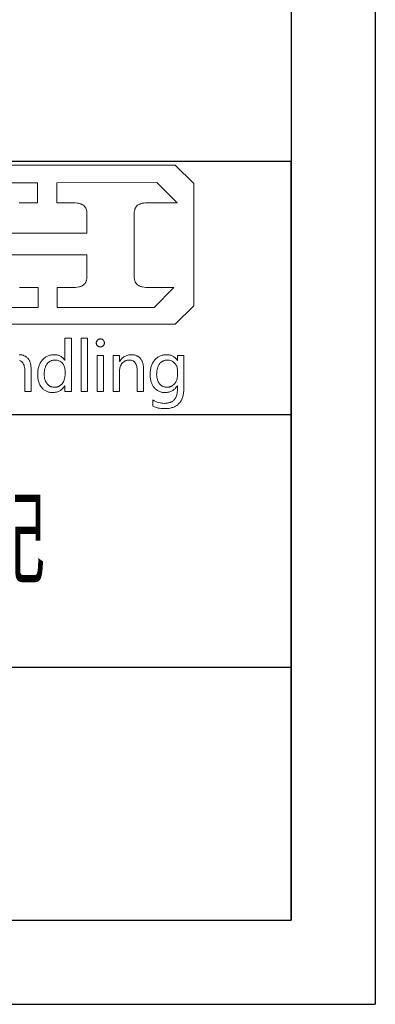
# Model space of a CAD drawing. Header units: millimetres. Extents: x -33 to 494, y -6 to 365.
# Tile 8 of 9: x 467 to 494, y -6 to 67. Entities that reach past the tile are written whole.
import ezdxf
from ezdxf.enums import TextEntityAlignment as Align

# ---------------------------------------------------------------- set-up
doc = ezdxf.new("R2010")
doc.units = ezdxf.units.MM
doc.header["$LTSCALE"] = 12.5
for name, color, linetype in [('1轮廓实线层', 7, 'Continuous'), ('2细线层', 4, 'Continuous'), ('6文字层', 3, 'Continuous'), ('图层 1', 7, 'Continuous'), ('图框层', 7, 'Continuous')]:
    doc.layers.add(name, color=color, linetype=linetype)
doc.styles.add('PC_TEXTSTYLE', font='isocp.shx', dxfattribs={"width": 0.8, "bigfont": 'hzfs.shx'})

# ---------------------------------------------------------------- blocks, each defined once
blk = doc.blocks.new('block 2')
at = {"layer": '图层 1', "lineweight": 0}
for points in [[(76.22, 148.07), (127.75, 148.07), (133.87, 137.9), (140.3, 148.07), (197.52, 148.07), (200.37, 145.22), (200.37, 126.35), (197.52, 123.5), (76.22, 123.5), (73.37, 126.35), (73.37, 145.22), (76.22, 148.07), (76.22, 148.07)], [(159.67, 145.33), (176.23, 145.33), (176.23, 142.27), (174, 142.27), (173.69, 142.27), (173.4, 142.25)], [(171.65, 137.58), (183.87, 137.58), (183.87, 140.53), (183.87, 140.65), (183.86, 140.76), (183.86, 140.87), (183.84, 140.97), (183.82, 141.08), (183.79, 141.17), (183.77, 141.26), (183.74, 141.35), (183.7, 141.43), (183.66, 141.5), (183.62, 141.58), (183.56, 141.65), (183.52, 141.71), (183.46, 141.77), (183.4, 141.83), (183.33, 141.88), (183.26, 141.93), (183.18, 141.97), (183.1, 142.01), (183.01, 142.05), (182.91, 142.09), (182.82, 142.12), (182.71, 142.15), (182.59, 142.18), (182.35, 142.22), (182.08, 142.25), (181.78, 142.27), (181.47, 142.27), (179.2, 142.27), (179.2, 145.33), (194.68, 145.39), (197.79, 142.27), (193.52, 142.27), (193.21, 142.27), (192.93, 142.25), (192.67, 142.22), (192.42, 142.18), (192.31, 142.15), (192.21, 142.12), (192.1, 142.09), (192.02, 142.05), (191.93, 142.01), (191.84, 141.97), (191.77, 141.93), (191.7, 141.88), (191.63, 141.83), (191.58, 141.77), (191.52, 141.71), (191.47, 141.65), (191.43, 141.58), (191.38, 141.5), (191.34, 141.43), (191.31, 141.35), (191.28, 141.26), (191.25, 141.17), (191.22, 141.08), (191.21, 140.97), (191.19, 140.87), (191.18, 140.76), (191.17, 140.65), (191.17, 140.53), (191.17, 130.92), (191.17, 130.8), (191.18, 130.69), (191.19, 130.58), (191.21, 130.48), (191.23, 130.38), (191.25, 130.28), (191.28, 130.19), (191.31, 130.11), (191.35, 130.03), (191.39, 129.95), (191.43, 129.88), (191.48, 129.8), (191.53, 129.74), (191.59, 129.68), (191.65, 129.62), (191.71, 129.57), (191.79, 129.52), (191.87, 129.48), (191.94, 129.43), (192.04, 129.4), (192.14, 129.36), (192.23, 129.33), (192.34, 129.3), (192.45, 129.27), (192.7, 129.23), (192.97, 129.2), (193.26, 129.19), (193.58, 129.18), (197.29, 129.18), (194.24, 126.11), (179.29, 126.11), (179.29, 129.18), (181.52, 129.18), (181.83, 129.19), (182.12, 129.2), (182.38, 129.23), (182.63, 129.27), (182.74, 129.3), (182.84, 129.33), (182.94, 129.36), (183.03, 129.4), (183.12, 129.43), (183.2, 129.48), (183.28, 129.52), (183.34, 129.57), (183.4, 129.62), (183.47, 129.68), (183.52, 129.74), (183.58, 129.8), (183.62, 129.87), (183.67, 129.95), (183.71, 130.03), (183.74, 130.11), (183.77, 130.19), (183.8, 130.28), (183.82, 130.38), (183.84, 130.48), (183.86, 130.58), (183.86, 130.69), (183.87, 130.8), (183.87, 130.92), (183.87, 134.23), (171.65, 134.23)], [(173.44, 129.2), (173.74, 129.19), (174.06, 129.18), (176.32, 129.18), (176.32, 126.11), (168.05, 126.11)], [(181.47, 113.1), (180.48, 113.1), (180.48, 114.03), (180.46, 114.03), (180.39, 113.9), (180.3, 113.78), (180.21, 113.67), (180.12, 113.56), (180.01, 113.47), (179.91, 113.38), (179.8, 113.3), (179.69, 113.23), (179.56, 113.17), (179.44, 113.11), (179.31, 113.07), (179.17, 113.03), (179.03, 113), (178.88, 112.98), (178.73, 112.97), (178.57, 112.97), (178.44, 112.97), (178.32, 112.98), (178.19, 112.99), (178.07, 113.02), (177.95, 113.04), (177.84, 113.07), (177.73, 113.11), (177.63, 113.15), (177.52, 113.21), (177.42, 113.26), (177.32, 113.32), (177.23, 113.39), (177.14, 113.46), (177.05, 113.54), (176.97, 113.63), (176.89, 113.72), (176.82, 113.82), (176.74, 113.91), (176.68, 114.02), (176.62, 114.13), (176.56, 114.24), (176.51, 114.36), (176.47, 114.48), (176.43, 114.6), (176.39, 114.73), (176.36, 114.87), (176.33, 115), (176.31, 115.14), (176.29, 115.29), (176.28, 115.44), (176.27, 115.59), (176.27, 115.75), (176.27, 115.92), (176.28, 116.09), (176.29, 116.25), (176.31, 116.41), (176.34, 116.56), (176.36, 116.71), (176.4, 116.85), (176.44, 116.99), (176.49, 117.13), (176.55, 117.26), (176.6, 117.39), (176.67, 117.51), (176.73, 117.63), (176.81, 117.75), (176.89, 117.86), (176.97, 117.96), (177.06, 118.07), (177.16, 118.16), (177.25, 118.25), (177.35, 118.33), (177.45, 118.4), (177.56, 118.47), (177.67, 118.53), (177.78, 118.58), (177.9, 118.64), (178.02, 118.68), (178.14, 118.71), (178.27, 118.74), (178.4, 118.76), (178.54, 118.78), (178.67, 118.79), (178.81, 118.8), (178.95, 118.79), (179.09, 118.78), (179.22, 118.76), (179.34, 118.74), (179.46, 118.71), (179.58, 118.67), (179.69, 118.62), (179.79, 118.57), (179.9, 118.51), (179.99, 118.45), (180.08, 118.37), (180.17, 118.3), (180.24, 118.21), (180.32, 118.11), (180.4, 118.02), (180.46, 117.91), (180.48, 117.91), (180.48, 121.34), (181.47, 121.34), (181.47, 113.1), (181.47, 113.1)], [(182.96, 113.1), (182.96, 121.34), (183.95, 121.34), (183.95, 113.1), (182.96, 113.1), (182.96, 113.1)], [(185.32, 120.63), (185.32, 120.69), (185.33, 120.75), (185.35, 120.81), (185.37, 120.87), (185.4, 120.92), (185.43, 120.97), (185.46, 121.02), (185.5, 121.07), (185.55, 121.11), (185.59, 121.14), (185.65, 121.18), (185.71, 121.2), (185.76, 121.22), (185.82, 121.23), (185.88, 121.24), (185.94, 121.24), (186.01, 121.24), (186.07, 121.23), (186.13, 121.22), (186.19, 121.2), (186.25, 121.18), (186.29, 121.14), (186.35, 121.11), (186.4, 121.07), (186.44, 121.03), (186.48, 120.97), (186.51, 120.92), (186.53, 120.87), (186.56, 120.81), (186.56, 120.76), (186.58, 120.69), (186.58, 120.63), (186.58, 120.56), (186.56, 120.5), (186.56, 120.44), (186.53, 120.38), (186.51, 120.34), (186.48, 120.28), (186.44, 120.23), (186.4, 120.19), (186.35, 120.14), (186.29, 120.11), (186.25, 120.08), (186.19, 120.06), (186.13, 120.04), (186.07, 120.03), (186.01, 120.02), (185.94, 120.02), (185.88, 120.02), (185.82, 120.03), (185.75, 120.04), (185.7, 120.06), (185.64, 120.08), (185.59, 120.11), (185.55, 120.14), (185.5, 120.19), (185.46, 120.23), (185.42, 120.28), (185.4, 120.34), (185.37, 120.38), (185.35, 120.44), (185.33, 120.5), (185.32, 120.56), (185.32, 120.63), (185.32, 120.63)], [(175.26, 113.1), (174.28, 113.1), (174.28, 116.26), (174.28, 116.47), (174.26, 116.67), (174.24, 116.84), (174.2, 117.02), (174.16, 117.17), (174.1, 117.31), (174.04, 117.44), (173.97, 117.55), (173.93, 117.6), (173.88, 117.65), (173.84, 117.69), (173.79, 117.74), (173.74, 117.78), (173.69, 117.81), (173.63, 117.84), (173.57, 117.87), (173.45, 117.91)], [(173.39, 118.8), (173.5, 118.79), (173.61, 118.78), (173.71, 118.77), (173.82, 118.76), (173.92, 118.73), (174.01, 118.71), (174.1, 118.68), (174.2, 118.64), (174.28, 118.6), (174.36, 118.57), (174.44, 118.52), (174.51, 118.46), (174.59, 118.41), (174.66, 118.34), (174.72, 118.28), (174.78, 118.21), (174.84, 118.13), (174.9, 118.05), (174.94, 117.97), (174.99, 117.88), (175.03, 117.79), (175.07, 117.69), (175.11, 117.59), (175.14, 117.49), (175.16, 117.37), (175.19, 117.26), (175.21, 117.14), (175.23, 117.03), (175.25, 116.77), (175.26, 116.5), (175.26, 113.1), (175.26, 113.1)], [(185.44, 113.1), (185.44, 118.66), (186.43, 118.66), (186.43, 113.1), (185.44, 113.1), (185.44, 113.1)], [(192.63, 113.1), (191.65, 113.1), (191.65, 116.26), (191.64, 116.47), (191.63, 116.67), (191.6, 116.84), (191.57, 117.02), (191.52, 117.17), (191.47, 117.31), (191.4, 117.44), (191.33, 117.55), (191.29, 117.6), (191.25, 117.65), (191.21, 117.69), (191.16, 117.74), (191.11, 117.78), (191.06, 117.81), (191, 117.84), (190.94, 117.87), (190.82, 117.91), (190.69, 117.95), (190.55, 117.97), (190.4, 117.98), (190.24, 117.97), (190.09, 117.95), (190.01, 117.93), (189.94, 117.91), (189.87, 117.88), (189.8, 117.86), (189.74, 117.83), (189.67, 117.79), (189.61, 117.75), (189.55, 117.71), (189.44, 117.6), (189.33, 117.49), (189.23, 117.37), (189.14, 117.24), (189.07, 117.1), (189.02, 116.95), (188.97, 116.8), (188.94, 116.63), (188.92, 116.45), (188.91, 116.27), (188.91, 113.1), (187.93, 113.1), (187.93, 118.66), (188.91, 118.66), (188.91, 117.74), (188.93, 117.74), (189.02, 117.87), (189.1, 117.99), (189.19, 118.1), (189.28, 118.2), (189.38, 118.3), (189.48, 118.38), (189.59, 118.46), (189.7, 118.53), (189.82, 118.59), (189.94, 118.64), (190.06, 118.69), (190.19, 118.72), (190.33, 118.76), (190.47, 118.78), (190.61, 118.79), (190.75, 118.8), (190.87, 118.79), (190.98, 118.78), (191.09, 118.77), (191.19, 118.76), (191.29, 118.73), (191.38, 118.71), (191.48, 118.68), (191.56, 118.64), (191.65, 118.6), (191.73, 118.57), (191.81, 118.52), (191.88, 118.46), (191.95, 118.41), (192.02, 118.34), (192.09, 118.28), (192.15, 118.21), (192.21, 118.13), (192.26, 118.05), (192.31, 117.97), (192.36, 117.88), (192.41, 117.79), (192.45, 117.69), (192.48, 117.59), (192.51, 117.49), (192.54, 117.37), (192.56, 117.26), (192.58, 117.14), (192.6, 117.03), (192.62, 116.77), (192.63, 116.5), (192.63, 113.1), (192.63, 113.1)], [(198.84, 113.56), (198.83, 113.37), (198.83, 113.19), (198.81, 113.01), (198.8, 112.84), (198.76, 112.68), (198.73, 112.52), (198.7, 112.36), (198.65, 112.22), (198.6, 112.07), (198.55, 111.94), (198.49, 111.81), (198.41, 111.68), (198.34, 111.56), (198.26, 111.45), (198.18, 111.35), (198.09, 111.25), (197.99, 111.15), (197.89, 111.06), (197.78, 110.98), (197.67, 110.91), (197.55, 110.84), (197.42, 110.78), (197.29, 110.72), (197.15, 110.67), (197.01, 110.63), (196.86, 110.59), (196.71, 110.56), (196.54, 110.52), (196.37, 110.5), (196.21, 110.49), (196.02, 110.48), (195.84, 110.48), (195.59, 110.48), (195.34, 110.5), (195.1, 110.53), (194.87, 110.57), (194.65, 110.63), (194.44, 110.69), (194.24, 110.77), (194.04, 110.87), (194.04, 111.82), (194.27, 111.69), (194.5, 111.59), (194.73, 111.5), (194.95, 111.43), (195.18, 111.37), (195.39, 111.33), (195.61, 111.3), (195.83, 111.29), (195.95, 111.29), (196.07, 111.3), (196.19, 111.32), (196.3, 111.33), (196.41, 111.35), (196.52, 111.37), (196.61, 111.4), (196.72, 111.43), (196.8, 111.46), (196.9, 111.5), (196.98, 111.55), (197.06, 111.6), (197.14, 111.65), (197.22, 111.71), (197.28, 111.76), (197.35, 111.83), (197.41, 111.9), (197.47, 111.97), (197.52, 112.05), (197.57, 112.13), (197.61, 112.22), (197.65, 112.3), (197.69, 112.4), (197.72, 112.49), (197.75, 112.6), (197.78, 112.71), (197.8, 112.81), (197.82, 112.93), (197.83, 113.05), (197.84, 113.17), (197.85, 113.29), (197.85, 113.43), (197.85, 114.02), (197.83, 114.02), (197.75, 113.89), (197.67, 113.77), (197.57, 113.66), (197.48, 113.56), (197.37, 113.46), (197.27, 113.37), (197.16, 113.3), (197.04, 113.23), (196.92, 113.17), (196.79, 113.11), (196.67, 113.07), (196.53, 113.03), (196.39, 113), (196.25, 112.98), (196.1, 112.97), (195.95, 112.97), (195.81, 112.97), (195.68, 112.98), (195.56, 112.99), (195.45, 113.02), (195.33, 113.04), (195.22, 113.07), (195.1, 113.11), (195, 113.15), (194.9, 113.21), (194.79, 113.26), (194.7, 113.32), (194.6, 113.39), (194.52, 113.46), (194.43, 113.54), (194.35, 113.63), (194.26, 113.72), (194.19, 113.81), (194.12, 113.91), (194.06, 114.02), (193.99, 114.12), (193.94, 114.23), (193.88, 114.35), (193.83, 114.47), (193.79, 114.59), (193.75, 114.72), (193.72, 114.84), (193.7, 114.98), (193.68, 115.11), (193.66, 115.26), (193.65, 115.41), (193.64, 115.55), (193.64, 115.71), (193.64, 115.88), (193.65, 116.05), (193.66, 116.22), (193.68, 116.38), (193.71, 116.53), (193.74, 116.69), (193.77, 116.83), (193.81, 116.98), (193.86, 117.12), (193.91, 117.26), (193.97, 117.38), (194.02, 117.51), (194.1, 117.63), (194.17, 117.75), (194.25, 117.86), (194.33, 117.96), (194.42, 118.07), (194.52, 118.16), (194.61, 118.25), (194.71, 118.33), (194.81, 118.4), (194.92, 118.47), (195.02, 118.53), (195.14, 118.58), (195.26, 118.64), (195.38, 118.68), (195.51, 118.71), (195.64, 118.74), (195.76, 118.76), (195.9, 118.78), (196.04, 118.79), (196.18, 118.8), (196.32, 118.79), (196.45, 118.78), (196.58, 118.76), (196.7, 118.74), (196.82, 118.71), (196.94, 118.67), (197.05, 118.62), (197.15, 118.57), (197.26, 118.51), (197.35, 118.45), (197.44, 118.37), (197.52, 118.3), (197.61, 118.21), (197.69, 118.11), (197.76, 118.02), (197.83, 117.91), (197.85, 117.91), (197.85, 118.66), (198.84, 118.66), (198.84, 113.56), (198.84, 113.56)], [(180.49, 116.41), (180.48, 116.57), (180.46, 116.73), (180.43, 116.88), (180.38, 117.03), (180.32, 117.16), (180.24, 117.29), (180.15, 117.41), (180.05, 117.53), (179.94, 117.64), (179.82, 117.72), (179.69, 117.8), (179.55, 117.87), (179.42, 117.91), (179.28, 117.95), (179.12, 117.97), (178.97, 117.98), (178.86, 117.98), (178.78, 117.97), (178.68, 117.95), (178.59, 117.94), (178.51, 117.92), (178.42, 117.9), (178.34, 117.87), (178.26, 117.83), (178.19, 117.8), (178.11, 117.75), (178.04, 117.7), (177.98, 117.64), (177.91, 117.59), (177.85, 117.53), (177.78, 117.46), (177.73, 117.39), (177.67, 117.32), (177.62, 117.24), (177.57, 117.16), (177.53, 117.07), (177.49, 116.99), (177.45, 116.89), (177.42, 116.8), (177.39, 116.7), (177.36, 116.6), (177.34, 116.49), (177.32, 116.38), (177.3, 116.27), (177.28, 116.04), (177.28, 115.8), (177.28, 115.56), (177.3, 115.35), (177.33, 115.15), (177.38, 114.96), (177.41, 114.87), (177.44, 114.79), (177.47, 114.7), (177.51, 114.62), (177.56, 114.54), (177.61, 114.46), (177.66, 114.39), (177.71, 114.32), (177.76, 114.26), (177.82, 114.19), (177.88, 114.14), (177.94, 114.09), (178.01, 114.04), (178.08, 113.99), (178.14, 113.95), (178.21, 113.91), (178.29, 113.88), (178.36, 113.86), (178.44, 113.83), (178.52, 113.82), (178.61, 113.8), (178.69, 113.79), (178.78, 113.79), (178.87, 113.78), (178.96, 113.79), (179.05, 113.79), (179.13, 113.8), (179.21, 113.81), (179.29, 113.83), (179.36, 113.86), (179.44, 113.88), (179.51, 113.91), (179.59, 113.95), (179.66, 113.99), (179.73, 114.03), (179.79, 114.08), (179.86, 114.14), (179.92, 114.19), (179.98, 114.25), (180.04, 114.31), (180.14, 114.45), (180.24, 114.6), (180.31, 114.75), (180.37, 114.91), (180.43, 115.08), (180.46, 115.26), (180.48, 115.44), (180.49, 115.64), (180.49, 116.41), (180.49, 116.41)], [(197.85, 116.41), (197.85, 116.56), (197.83, 116.72), (197.79, 116.87), (197.75, 117.01), (197.68, 117.14), (197.61, 117.27), (197.52, 117.4), (197.42, 117.52), (197.31, 117.62), (197.19, 117.72), (197.06, 117.8), (196.93, 117.86), (196.79, 117.91), (196.65, 117.95), (196.5, 117.97), (196.34, 117.98), (196.25, 117.98), (196.15, 117.97), (196.06, 117.95), (195.96, 117.94), (195.87, 117.92), (195.79, 117.9), (195.71, 117.87), (195.63, 117.83), (195.55, 117.79), (195.48, 117.75), (195.41, 117.7), (195.34, 117.64), (195.27, 117.59), (195.21, 117.53), (195.15, 117.46), (195.1, 117.39), (195.04, 117.31), (194.98, 117.23), (194.94, 117.15), (194.9, 117.06), (194.86, 116.98), (194.82, 116.88), (194.79, 116.79), (194.75, 116.68), (194.73, 116.58), (194.71, 116.48), (194.69, 116.37), (194.68, 116.26), (194.65, 116.02), (194.64, 115.76), (194.65, 115.55), (194.67, 115.34), (194.71, 115.14), (194.75, 114.96), (194.78, 114.87), (194.81, 114.79), (194.85, 114.71), (194.89, 114.63), (194.93, 114.55), (194.98, 114.47), (195.02, 114.4), (195.08, 114.33), (195.14, 114.26), (195.19, 114.2), (195.25, 114.14), (195.31, 114.09), (195.37, 114.04), (195.44, 113.99), (195.51, 113.95), (195.58, 113.92), (195.65, 113.89), (195.73, 113.86), (195.8, 113.83), (195.88, 113.82), (195.97, 113.8), (196.05, 113.79), (196.14, 113.79), (196.22, 113.78), (196.31, 113.79), (196.4, 113.79), (196.48, 113.8), (196.56, 113.81), (196.65, 113.83), (196.72, 113.86), (196.8, 113.88), (196.88, 113.91), (196.95, 113.95), (197.03, 113.99), (197.09, 114.03), (197.16, 114.07), (197.22, 114.13), (197.28, 114.18), (197.34, 114.24), (197.4, 114.3), (197.45, 114.37), (197.51, 114.44), (197.56, 114.51), (197.6, 114.58), (197.64, 114.66), (197.68, 114.74), (197.72, 114.82), (197.74, 114.9), (197.79, 115.07), (197.83, 115.25), (197.85, 115.44), (197.85, 115.64), (197.85, 116.41), (197.85, 116.41)]]:
    blk.add_lwpolyline(points, dxfattribs=at)
blk = doc.blocks.new('PC_TITLE_BLOCK')
at = {"layer": '1轮廓实线层'}
for p, q in [((0, 45), (-180, 45)), ((-60, 30), (0, 30)), ((-60, 15), (0, 15)), ((-180, 0), (0, 0))]:
    blk.add_line(p, q, dxfattribs=at)
at = {"layer": '图框层'}
blk.add_line((0, 0), (0, 45), dxfattribs=at)
at = {"layer": '图层 1', "xscale": 0.3841992, "yscale": 0.3841992, "zscale": 0.3841992}
blk.add_blockref('block 2', (-82.759, -12.107), dxfattribs=at)
at = {"layer": '6文字层', "style": 'PC_TEXTSTYLE', "flags": 8}
for tag, height, width, p, p2 in [('产品名称或材料标记', 7, 0.600652, (-113.463, 28.635), (-66.422, 28.635)), ('图样名称', 5, 2.004495, (-54.785, 19.978), (-5.268, 19.978)), ('标准化', 3.5, 1.023147, (-133.835, 15.372), (-120.752, 15.372)), ('重量', 3.5, 1.408247, (-88.457, 7.542), (-76.549, 7.542)), ('比例', 3.5, 1.385287, (-73.354, 7.542), (-61.929, 7.542)), ('图样代号', 5, 2.006536, (-54.785, 5.63), (-5.516, 5.63)), ('审核', 3.5, 1.579393, (-163.989, 5.367), (-150.634, 5.367)), ('工艺', 3.5, 1.621807, (-164.21, 0.371), (-150.891, 0.371)), ('日期', 3.5, 1.560088, (-133.835, 0.371), (-120.752, 0.371)), ('共几页', 3.5, 0.557144, (-108.073, 0.625), (-101.045, 0.625))]:
    blk.add_attdef(tag, text='', height=height, dxfattribs=dict(at, width=width)).set_placement(p, p2, align=Align.FIT)
at = {"layer": '6文字层', "style": 'PC_TEXTSTYLE', "width": 9.905045, "flags": 8}
blk.add_attdef('设计', text='', height=3.5, rotation=358.46442, dxfattribs=at).set_placement((-164.229, 15.372), (-150.367, 15), align=Align.FIT)
at = {"layer": '6文字层', "color": 3, "style": 'PC_TEXTSTYLE', "width": 0.56476, "flags": 8}
blk.add_attdef('第几页', text='', height=3.5, dxfattribs=at).set_placement((-78.287, 0.753), (-71.163, 0.753), align=Align.FIT)
at = {"layer": '6文字层', "ltscale": 10, "style": 'PC_TEXTSTYLE', "flags": 1}
blk.add_attdef('图纸张数', (-58.679, -0.492), '', height=2.5, dxfattribs=at)

msp = doc.modelspace()

# ---------------------------------------------------------------- linework, layer by layer
at = {"layer": '2细线层'}
for p in [(493.75, 365), (-31.25, -6.25)]:
    msp.add_line(p, (493.75, -6.25), dxfattribs=at)
at = {"layer": '图框层'}
for p in [(487.5, 358.75), (0, 0)]:
    msp.add_line(p, (487.5, 0), dxfattribs=at)

# ---------------------------------------------------------------- block references
ref = msp.add_blockref('PC_TITLE_BLOCK', (487.5, 0), dxfattribs=dict(at, xscale=1.25, yscale=1.25, zscale=1.25))
ref.add_attrib('图样名称', '125从动车轮装配', dxfattribs={"layer": '6文字层', "height": 6.25, "style": 'PC_TEXTSTYLE', "width": 0.8}).set_placement((449.967, 24.972), align=Align.CENTER)

doc.saveas('drawing.dxf')
